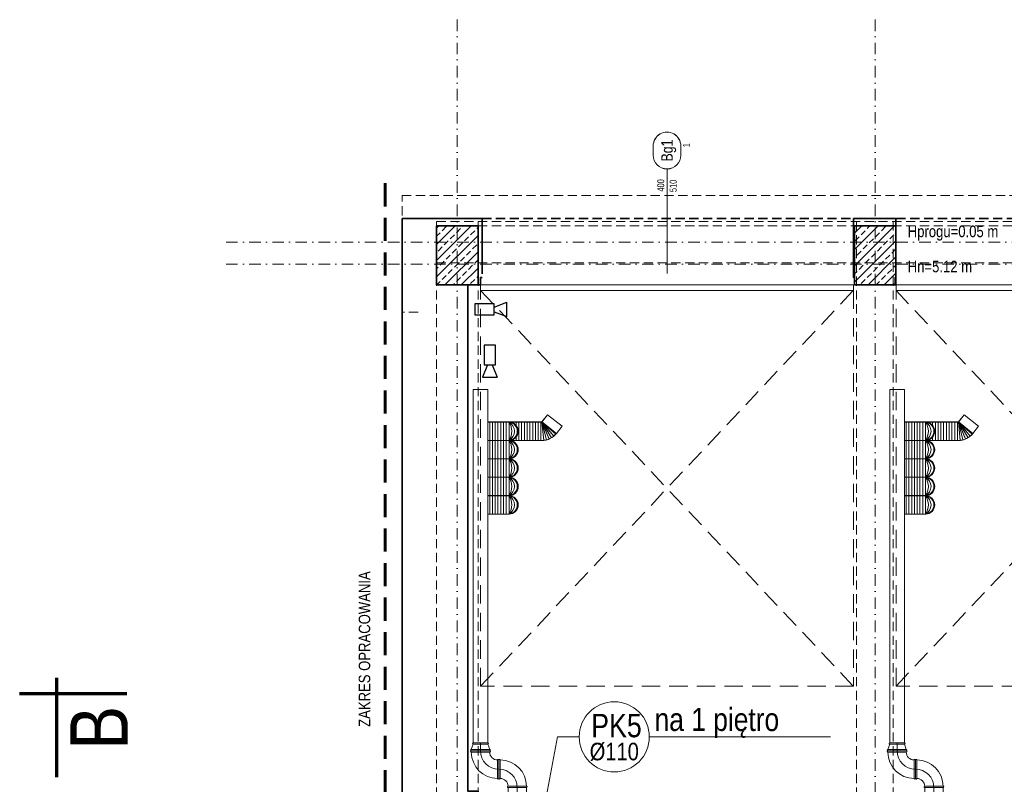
# Model space of a CAD drawing. Header units: millimetres. Extents: x -96593 to 66336, y -23969 to 7139.
# Tile 79 of 256: x -90900 to -89831, y -4826 to -3995. Entities that reach past the tile are written whole.
import ezdxf
from ezdxf.enums import TextEntityAlignment as Align

# ---------------------------------------------------------------- set-up
doc = ezdxf.new("R2010")
doc.units = ezdxf.units.MM
for name, pattern in [('DASHDOT', [1, 0.5, -0.25, 0, -0.25]), ('DASHED', [0.75, 0.5, -0.25]), ('DASHEDX2', [1.5, 1, -0.5])]:
    doc.linetypes.add(name, pattern=pattern)
doc.layers.add('BA_pom', color=6, linetype='Continuous', lineweight=18, plot=False)
for name, color, linetype, lineweight in [('BA_sym', 7, 'Continuous', 18), ('BA_txc', 1, 'Continuous', 18), ('BA_txs', 2, 'Continuous', 18), ('MM_KS_OPISY', 7, 'Continuous', 9), ('mm_punktwstawienia', 1, 'Continuous', 50), ('mm_wentylacja_bloki', 7, 'Continuous', 18), ('PG_BRAMY', 1, 'DASHEDX2', 18), ('PG_KONSTRUKCJA', 5, 'Continuous', 35), ('PG_OSIE', 1, 'DASHDOT', 18), ('PG_PODCIĄGI', 1, 'DASHED', 18), ('PG_PRZERYWANE_ŚREDNIE', 1, 'DASHEDX2', 18), ('PG_SZRAF', 1, 'Continuous', 18), ('PG_WIDOKOWE_CIENKIE', 1, 'Continuous', 18), ('PG_WYPOSAŻENIE', 1, 'Continuous', 18), ('PG_ŚCIANY_SŁUPY', 4, 'Continuous', 35), ('Wyposażenie', 134, 'Continuous', 18)]:
    doc.layers.add(name, color=color, linetype=linetype, lineweight=lineweight)
doc.styles.add('BIKTS', font='bikromsw.shx', dxfattribs={"width": 0.85})
doc.styles.get("Standard").update_dxf_attribs({"font": 'arial.ttf'})

# ---------------------------------------------------------------- blocks, each defined once
blk = doc.blocks.new('brama')
at = {"layer": 'PG_BRAMY', "color": 253, "linetype": 'Continuous'}
for p, q in [((4191.2, 391.2), (4596.2, 391.2)), ((4191.2, 391.2), (4191.2, 385.2)), ((4191.2, 385.2), (4596.2, 385.2)), ((4596.2, 391.2), (4596.2, 385.2))]:
    blk.add_line(p, q, dxfattribs=at)
at = {"layer": 'PG_BRAMY', "color": 253, "ltscale": 20}
for p, q in [((4191.2, -44.8), (4596.2, 385.2)), ((4191.2, 385.2), (4596.2, -44.8))]:
    blk.add_line(p, q, dxfattribs=at)
blk.add_lwpolyline([(4191.2, 385.2), (4596.2, 385.2), (4596.2, -44.8), (4191.2, -44.8)], close=True, dxfattribs=at)
blk = doc.blocks.new('symdrz')
blk.add_lwpolyline([(-10, -30, -1), (-10, 30), (10, 30, -1), (10, -30)], format="xyb", close=True)
at = {"style": 'BIKTS', "width": 0.8}
blk.add_attdef('SZERDRZ', text='', height=25, dxfattribs=at).set_placement((77.1, 8.8), align=Align.CENTER)
blk.add_attdef('SYMDRZ', text='', height=25, dxfattribs=at).set_placement((0, 0), align=Align.MIDDLE)
blk.add_attdef('WYSDRZ', text='', height=25, dxfattribs=at).set_placement((77.1, -9.5), align=Align.TOP_CENTER)
blk = doc.blocks.new('A$C558C0175')
at = {"layer": 'PG_SZRAF'}
h = blk.add_hatch(dxfattribs=at)
h.set_pattern_fill('ANSI33', color=256, scale=50)
h.set_pattern_definition([(45, (339.872, -19.246), (-8.83883, 8.83883), []), (45, (348.711, -19.246), (-8.83883, 8.83883), [6.25, -3.125])])
h.paths.add_polyline_path([(-45, 64), (0, 64), (0, 0), (-45, 0)])
at = {"layer": 'PG_KONSTRUKCJA'}
blk.add_lwpolyline([(-45, 64), (0, 64), (0, 0), (-45, 0)], close=True, dxfattribs=at)
blk = doc.blocks.new('A$C0fd6651b')
at = {"layer": 'PG_WYPOSAŻENIE', "color": 18, "lineweight": 30, "true_color": 0x000000}
for p, q in [((5.4, 13.5), (0, 0)), ((10.4, 13.5), (15.8, 0)), ((0, 0), (15.8, 0))]:
    blk.add_line(p, q, dxfattribs=at)
blk.add_lwpolyline([(1.8, 34.8), (1.8, 13.5), (14, 13.5), (14, 34.8)], close=True, dxfattribs=at)
blk = doc.blocks.new('A$C0f2c6892')
at = {"layer": 'PG_WIDOKOWE_CIENKIE', "color": 18, "lineweight": 30, "rotation": 90}
blk.add_blockref('A$C0fd6651b', (94.2, -104.5), dxfattribs=at)
at = {"layer": 'PG_WIDOKOWE_CIENKIE', "color": 18, "lineweight": 30}
blk.add_blockref('A$C0fd6651b', (67.9, -170.2), dxfattribs=at)
blk = doc.blocks.new('A$C2E197AD3')
at = {"layer": 'BA_sym', "color": 252}
for p, q in [((1175.1, 2937.5), (1175.1, 3003.5)), ((1175.1, 2937.5), (1175.1, 3001)), ((1175.1, 2982.3), (1175.1, 2889.9))]:
    blk.add_line(p, q, dxfattribs=at)
at = {"layer": 'PG_OSIE', "color": 252, "ltscale": 25}
for points in [[(947.3, 3165.6), (947.3, 314.7)], [(1401.3, 3165.6), (1401.3, 314.7)], [(696.2, 2924), (2976.4, 2924)], [(696.2, 2900), (2976.4, 2900)]]:
    blk.add_lwpolyline(points, dxfattribs=at)
at = {"layer": 'PG_PODCIĄGI', "color": 252, "ltscale": 20}
for points in [[(904.8, 2848), (887.3, 2848), (887.3, 2974.5), (2798.8, 2974.5), (2798.8, 2848)], [(924.8, 2946.5), (2778.8, 2946.5)], [(924.8, 2946.5), (924.8, 472.5)], [(924.8, 2941.5), (2778.8, 2941.5)], [(969.8, 2946.5), (969.8, 472.5)], [(1380.8, 2946.5), (1380.8, 472.5)], [(1420.8, 2946.5), (1420.8, 472.5)], [(924.8, 2901.5), (2778.8, 2901.5)], [(2778.8, 2877.5), (924.8, 2877.5)]]:
    blk.add_lwpolyline(points, dxfattribs=at)
at = {"layer": 'PG_PRZERYWANE_ŚREDNIE', "color": 252, "lineweight": 60, "ltscale": 25}
blk.add_lwpolyline([(869, 2987.8), (869, 1989.8), (882.2, 1989.8), (882.2, 1387.6)], dxfattribs=at)
at = {"layer": 'PG_WIDOKOWE_CIENKIE', "color": 252, "lineweight": 70}
for p, q in [((511.9, 2450.8), (511.9, 2342.8)), ((588.4, 2433.3), (471.9, 2433.3))]:
    blk.add_line(p, q, dxfattribs=at)
at = {"layer": 'PG_ŚCIANY_SŁUPY', "color": 252}
for points in [[(974.3, 2889.5), (974.3, 2949.5), (887.3, 2949.5)], [(887.3, 2949.5), (887.3, 2008.5)], [(1377.8, 2949.5), (1377.8, 2885.5), (1378.8, 2885.5), (1378.8, 2877.5), (1422.8, 2877.5), (1422.8, 2885.5), (1423.8, 2885.5), (1423.8, 2949.5), (1377.8, 2949.5)], [(908.3, 2008.5), (928.8, 2008.5), (958.8, 2008.5), (958.8, 2287.5), (969.8, 2287.5), (969.8, 2327.5), (958.8, 2327.5), (958.8, 2877.5), (972.6, 2877.5), (972.6, 2885.5), (974.3, 2885.5)]]:
    blk.add_lwpolyline(points, dxfattribs=at)
at = {"layer": 'PG_ŚCIANY_SŁUPY', "color": 252, "linetype": 'DASHED', "ltscale": 20}
blk.add_lwpolyline([(974.3, 2949.5), (2727.3, 2949.5)], dxfattribs=at)
at = {"layer": 'Wyposażenie', "color": 252, "lineweight": 15}
for p, q in [((980.6, 2764), (964.6, 2764)), ((964.6, 2764), (964.6, 2380.1)), ((980.6, 2764), (980.6, 2380.1)), ((1433, 2764), (1417, 2764)), ((1417, 2764), (1417, 2380.1)), ((1433, 2764), (1433, 2380.1)), ((1003.5, 2728.6), (980.6, 2728.6)), ((982.5, 2628.6), (982.5, 2728.6)), ((985.5, 2628.6), (985.5, 2728.6)), ((988.5, 2628.6), (988.5, 2728.6)), ((991.5, 2628.6), (991.5, 2728.6)), ((994.5, 2628.6), (994.5, 2728.6)), ((997.5, 2628.6), (997.5, 2728.6)), ((1000.5, 2628.6), (1000.5, 2728.6)), ((1003.5, 2628.6), (1003.5, 2728.6)), ((1003.5, 2728.6), (1039.2, 2728.6)), ((1008.2, 2727.4), (1008.2, 2728.6)), ((1011.2, 2725), (1011.2, 2728.6)), ((1014.2, 2708.6), (1014.2, 2728.6)), ((1017.2, 2708.6), (1017.2, 2728.6)), ((1017.2, 2708.6), (1017.2, 2728.6)), ((1020.2, 2708.6), (1020.2, 2728.6)), ((1023.2, 2708.6), (1023.2, 2728.6)), ((1026.2, 2708.6), (1026.2, 2728.6)), ((1029.2, 2708.6), (1029.2, 2728.6)), ((1032.2, 2708.6), (1032.2, 2728.6)), ((1035.2, 2708.6), (1035.2, 2728.6)), ((1038.2, 2708.6), (1038.2, 2728.6)), ((1039.2, 2728.6), (1045.3, 2736.4)), ((1039.2, 2728.6), (1054.9, 2716.2)), ((1041.2, 2708.7), (1039.2, 2728.6)), ((1044.1, 2709.2), (1039.2, 2728.6)), ((1047, 2710.2), (1039.2, 2728.6)), ((1049.6, 2711.5), (1039.2, 2728.6)), ((1052.1, 2713.3), (1039.2, 2728.6)), ((1054.2, 2715.4), (1039.2, 2728.6)), ((1045.3, 2736.4), (1061.1, 2724.1)), ((1455.9, 2728.6), (1433, 2728.6)), ((1434.9, 2628.6), (1434.9, 2728.6)), ((1437.9, 2628.6), (1437.9, 2728.6)), ((1440.9, 2628.6), (1440.9, 2728.6)), ((1443.9, 2628.6), (1443.9, 2728.6)), ((1446.9, 2628.6), (1446.9, 2728.6)), ((1449.9, 2628.6), (1449.9, 2728.6)), ((1452.9, 2628.6), (1452.9, 2728.6)), ((1455.9, 2628.6), (1455.9, 2728.6)), ((1455.9, 2728.6), (1491.6, 2728.6)), ((1460.6, 2727.4), (1460.6, 2728.6)), ((1463.6, 2725), (1463.6, 2728.6)), ((1466.6, 2708.6), (1466.6, 2728.6)), ((1469.6, 2708.6), (1469.6, 2728.6)), ((1469.6, 2708.6), (1469.6, 2728.6)), ((1472.6, 2708.6), (1472.6, 2728.6)), ((1475.6, 2708.6), (1475.6, 2728.6)), ((1478.6, 2708.6), (1478.6, 2728.6)), ((1481.6, 2708.6), (1481.6, 2728.6)), ((1484.6, 2708.6), (1484.6, 2728.6)), ((1487.6, 2708.6), (1487.6, 2728.6)), ((1490.6, 2708.6), (1490.6, 2728.6)), ((1491.6, 2728.6), (1497.8, 2736.4)), ((1491.6, 2728.6), (1507.4, 2716.2)), ((1493.6, 2708.7), (1491.6, 2728.6)), ((1496.6, 2709.2), (1491.6, 2728.6)), ((1499.4, 2710.2), (1491.6, 2728.6)), ((1502.1, 2711.5), (1491.6, 2728.6)), ((1504.5, 2713.3), (1491.6, 2728.6)), ((1506.7, 2715.4), (1491.6, 2728.6)), ((1497.8, 2736.4), (1513.5, 2724.1)), ((1061.1, 2724.1), (1054.9, 2716.2)), ((1513.5, 2724.1), (1507.4, 2716.2)), ((1003.5, 2708.6), (980.6, 2708.6)), ((1003.5, 2708.6), (1039.2, 2708.6)), ((1008.2, 2708.6), (1008.2, 2709.8)), ((1011.2, 2708.6), (1011.2, 2712.2)), ((1455.9, 2708.6), (1433, 2708.6)), ((1455.9, 2708.6), (1491.6, 2708.6)), ((1460.6, 2708.6), (1460.6, 2709.8)), ((1463.6, 2708.6), (1463.6, 2712.2)), ((1003.5, 2688.6), (980.6, 2688.6)), ((1455.9, 2688.6), (1433, 2688.6)), ((1003.5, 2668.6), (980.6, 2668.6)), ((1455.9, 2668.6), (1433, 2668.6)), ((1003.5, 2648.6), (980.6, 2648.6)), ((1455.9, 2648.6), (1433, 2648.6)), ((1003.5, 2628.6), (980.6, 2628.6)), ((1455.9, 2628.6), (1433, 2628.6)), ((980.6, 2380.1), (964.6, 2380.1)), ((1433, 2380.1), (1417, 2380.1))]:
    blk.add_line(p, q, dxfattribs=at)
for centre, radius, start, end in [((1003.5, 2718.6), 10, 270, 90), ((1002.4, 2718.6), 10.1, 276.0256, 83.9744), ((998.1, 2718.6), 11.3, 298.0725, 61.9275), ((988.3, 2718.6), 18.2, 326.6015, 33.3985), ((1455.9, 2718.6), 10, 270, 90), ((1454.9, 2718.6), 10.1, 276.0256, 83.9744), ((1450.6, 2718.6), 11.3, 298.0725, 61.9275), ((1440.8, 2718.6), 18.2, 326.6015, 33.3985), ((1003.5, 2698.6), 10, 270, 90), ((1002.4, 2698.6), 10.1, 276.0256, 83.9744), ((998.1, 2698.6), 11.3, 298.0725, 61.9275), ((988.3, 2698.6), 18.2, 326.6015, 33.3985), ((1039.2, 2728.6), 20, 270, 321.8389), ((1455.9, 2698.6), 10, 270, 90), ((1454.9, 2698.6), 10.1, 276.0256, 83.9744), ((1450.6, 2698.6), 11.3, 298.0725, 61.9275), ((1440.8, 2698.6), 18.2, 326.6015, 33.3985), ((1491.6, 2728.6), 20, 270, 321.8389), ((1003.5, 2678.6), 10, 270, 90), ((1002.4, 2678.6), 10.1, 276.0256, 83.9744), ((998.1, 2678.6), 11.3, 298.0725, 61.9275), ((988.3, 2678.6), 18.2, 326.6015, 33.3985), ((1455.9, 2678.6), 10, 270, 90), ((1454.9, 2678.6), 10.1, 276.0256, 83.9744), ((1450.6, 2678.6), 11.3, 298.0725, 61.9275), ((1440.8, 2678.6), 18.2, 326.6015, 33.3985), ((1003.5, 2658.6), 10, 270, 90), ((1002.4, 2658.6), 10.1, 276.0256, 83.9744), ((998.1, 2658.6), 11.3, 298.0725, 61.9275), ((988.3, 2658.6), 18.2, 326.6015, 33.3985), ((1455.9, 2658.6), 10, 270, 90), ((1454.9, 2658.6), 10.1, 276.0256, 83.9744), ((1450.6, 2658.6), 11.3, 298.0725, 61.9275), ((1440.8, 2658.6), 18.2, 326.6015, 33.3985), ((1003.5, 2638.6), 10, 270, 90), ((1002.4, 2638.6), 10.1, 276.0256, 83.9744), ((998.1, 2638.6), 11.3, 298.0725, 61.9275), ((988.3, 2638.6), 18.2, 326.6015, 33.3985), ((1455.9, 2638.6), 10, 270, 90), ((1454.9, 2638.6), 10.1, 276.0256, 83.9744), ((1450.6, 2638.6), 11.3, 298.0725, 61.9275), ((1440.8, 2638.6), 18.2, 326.6015, 33.3985)]:
    blk.add_arc(centre, radius, start, end, dxfattribs=at)
at = {"layer": 'BA_sym', "color": 252}
ref = blk.add_blockref('symdrz', (1175.1, 3023.5), dxfattribs=dict(at, xscale=0.5000000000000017, yscale=0.5000000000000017, zscale=0.5000000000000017, rotation=90.00000472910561))
ref.add_attrib('Symdrz', 'Bg1', dxfattribs={"height": 12.5, "rotation": 90, "style": 'BIKTS', "width": 0.8}).set_placement((1175.1, 3023.5), align=Align.MIDDLE_CENTER)
ref.add_attrib('Szerdrz', '400', dxfattribs={"layer": 'BA_txc', "color": 7, "height": 7.5, "rotation": 90, "style": 'BIKTS', "width": 0.8}).set_placement((1168.3, 2985.6), align=Align.MIDDLE_CENTER)
ref.add_attrib('Wysdrz', '510', dxfattribs={"layer": 'BA_txc', "color": 7, "height": 7.5, "rotation": 90, "style": 'BIKTS', "width": 0.8}).set_placement((1181.8, 2985), align=Align.MIDDLE_CENTER)
ref.add_attrib('Sztuk', '1', (1199.8, 3026.9), dxfattribs={"layer": 'BA_pom', "height": 7.5, "rotation": 90, "style": 'BIKTS', "width": 0.8})
at = {"layer": 'PG_KONSTRUKCJA', "color": 252}
for name, p in [('A$C558C0175', (969.8, 2877.5)), ('A$C558C0175', (1423.8, 2877.5)), ('brama', (-3218.6, 2486.3)), ('brama', (-2767.3, 2486.3))]:
    blk.add_blockref(name, p, dxfattribs=at)
at = {"layer": 'PG_WIDOKOWE_CIENKIE', "color": 252, "lineweight": 30}
blk.add_blockref('A$C0f2c6892', (906.8, 2947.5), dxfattribs=at)
at = {"layer": 'BA_txs', "color": 252, "style": 'BIKTS', "width": 0.85}
for s, p in [('Hprogu=0.05 m', (1436.6, 2929.4)), ('Hn=5.12 m', (1436.6, 2891.2))]:
    blk.add_text(s, height=12.5, dxfattribs=at).set_placement(p)
for s, height, p in [('ZAKRES OPRACOWANIA', 12.5, (852.7, 2397.5)), ('B', 62.5, (589.4, 2372.8))]:
    blk.add_text(s, height=height, rotation=90, dxfattribs=at).set_placement(p)
blk = doc.blocks.new('przyłącze spalin')
at = {"layer": 'mm_wentylacja_bloki'}
for p, q in [((6939.5, -1249.4), (6939.5, -1305.1)), ((6971.5, -1352.2), (6969.5, -1346.5)), ((6979.5, -1345.1), (6979.5, -1353.6)), ((6989.5, -1346.5), (6987.5, -1352.2))]:
    blk.add_line(p, q, dxfattribs=at)
blk.add_lwpolyline([(6929.5, -1249.4), (6949.5, -1249.4), (6949.5, -1305.1), (6929.5, -1305.1)], close=True, dxfattribs=at)
for points in [[(6949.5, -1305.1), (6929.5, -1305.1, 1), (6929.5, -1306.5), (6949.5, -1306.5, 1)], [(6959.5, -1315.1), (6959.5, -1335.1, -1), (6958.1, -1335.1), (6958.1, -1315.1, -1)], [(6959.5, -1335.1), (6959.5, -1315.1, -1), (6960.9, -1315.1), (6960.9, -1335.1, -1)], [(6969.5, -1345.1), (6989.5, -1345.1, 1), (6989.5, -1343.7), (6969.5, -1343.7, 1)], [(6989.5, -1345.1), (6969.5, -1345.1, 1), (6969.5, -1346.5), (6989.5, -1346.5, 1)], [(6971.5, -1353.6), (6987.5, -1353.6, 1), (6987.5, -1352.2), (6971.5, -1352.2, 1)]]:
    blk.add_lwpolyline(points, format="xyb", close=True, dxfattribs=at)
for centre, radius, start, end in [((6958.1, -1306.5), 28.6, 180, 270), ((6959.5, -1305.1), 20, 180, 270), ((6958.1, -1306.5), 8.6, 180, 270), ((6960.9, -1343.7), 28.6, 0, 90), ((6959.5, -1345.1), 20, 0, 90), ((6960.9, -1343.7), 8.6, 0, 90)]:
    blk.add_arc(centre, radius, start, end, dxfattribs=at)
for p in [(6939.5, -1305.1), (6939.5, -1305.1), (6959.5, -1325.1), (6959.5, -1325.1)]:
    blk.add_point(p, dxfattribs=at)

msp = doc.modelspace()

# ---------------------------------------------------------------- linework, layer by layer
at = {"layer": 'BA_sym', "color": 252}
for p, q in [((-90197.3, -4223.2), (-90197.3, -4157.3)), ((-90197.3, -4223.2), (-90197.3, -4159.8)), ((-90197.3, -4178.5), (-90197.3, -4270.8))]:
    msp.add_line(p, q, dxfattribs=at)
at = {"layer": 'MM_KS_OPISY'}
for p, q in [((-90316.1, -4774.1), (-90336, -4879.3)), ((-90292.7, -4774.1), (-90316.1, -4774.1)), ((-90216.5, -4774.1), (-90019.6, -4774.1))]:
    msp.add_line(p, q, dxfattribs=at)
msp.add_circle((-90254.6, -4774.1), 38.1, dxfattribs=at)
at = {"layer": 'mm_wentylacja_bloki'}
for p, q in [((-90391.8, -4396.7), (-90407.8, -4396.7)), ((-90407.8, -4396.7), (-90407.8, -4780.7)), ((-90391.8, -4396.7), (-90391.8, -4780.7)), ((-89939.4, -4396.7), (-89955.4, -4396.7)), ((-89955.4, -4396.7), (-89955.4, -4780.7)), ((-89939.4, -4396.7), (-89939.4, -4780.7)), ((-90333.2, -4432.2), (-90327.1, -4424.3)), ((-90327.1, -4424.3), (-90311.3, -4436.7)), ((-89880.8, -4432.2), (-89874.6, -4424.3)), ((-89874.6, -4424.3), (-89858.9, -4436.7)), ((-90368.9, -4432.2), (-90391.8, -4432.2)), ((-90389.9, -4532.2), (-90389.9, -4432.2)), ((-90386.9, -4532.2), (-90386.9, -4432.2)), ((-90383.9, -4532.2), (-90383.9, -4432.2)), ((-90380.9, -4532.2), (-90380.9, -4432.2)), ((-90377.9, -4532.2), (-90377.9, -4432.2)), ((-90374.9, -4532.2), (-90374.9, -4432.2)), ((-90371.9, -4532.2), (-90371.9, -4432.2)), ((-90368.9, -4532.2), (-90368.9, -4432.2)), ((-90368.9, -4432.2), (-90333.2, -4432.2)), ((-90364.2, -4433.3), (-90364.2, -4432.2)), ((-90361.2, -4435.8), (-90361.2, -4432.2)), ((-90358.2, -4452.2), (-90358.2, -4432.2)), ((-90355.2, -4452.2), (-90355.2, -4432.2)), ((-90355.2, -4452.2), (-90355.2, -4432.2)), ((-90352.2, -4452.2), (-90352.2, -4432.2)), ((-90349.2, -4452.2), (-90349.2, -4432.2)), ((-90346.2, -4452.2), (-90346.2, -4432.2)), ((-90343.2, -4452.2), (-90343.2, -4432.2)), ((-90340.2, -4452.2), (-90340.2, -4432.2)), ((-90337.2, -4452.2), (-90337.2, -4432.2)), ((-90334.2, -4452.2), (-90334.2, -4432.2)), ((-90333.2, -4432.2), (-90317.5, -4444.5)), ((-90331.2, -4452.1), (-90333.2, -4432.2)), ((-90328.3, -4451.5), (-90333.2, -4432.2)), ((-90325.4, -4450.6), (-90333.2, -4432.2)), ((-90322.8, -4449.2), (-90333.2, -4432.2)), ((-90320.3, -4447.4), (-90333.2, -4432.2)), ((-90318.2, -4445.3), (-90333.2, -4432.2)), ((-90311.3, -4436.7), (-90317.5, -4444.5)), ((-89916.5, -4432.2), (-89939.4, -4432.2)), ((-89937.5, -4532.2), (-89937.5, -4432.2)), ((-89934.5, -4532.2), (-89934.5, -4432.2)), ((-89931.5, -4532.2), (-89931.5, -4432.2)), ((-89928.5, -4532.2), (-89928.5, -4432.2)), ((-89925.5, -4532.2), (-89925.5, -4432.2)), ((-89922.5, -4532.2), (-89922.5, -4432.2)), ((-89919.5, -4532.2), (-89919.5, -4432.2)), ((-89916.5, -4532.2), (-89916.5, -4432.2)), ((-89916.5, -4432.2), (-89880.8, -4432.2)), ((-89911.8, -4433.3), (-89911.8, -4432.2)), ((-89908.8, -4435.8), (-89908.8, -4432.2)), ((-89905.8, -4452.2), (-89905.8, -4432.2)), ((-89902.8, -4452.2), (-89902.8, -4432.2)), ((-89902.8, -4452.2), (-89902.8, -4432.2)), ((-89899.8, -4452.2), (-89899.8, -4432.2)), ((-89896.8, -4452.2), (-89896.8, -4432.2)), ((-89893.8, -4452.2), (-89893.8, -4432.2)), ((-89890.8, -4452.2), (-89890.8, -4432.2)), ((-89887.8, -4452.2), (-89887.8, -4432.2)), ((-89884.8, -4452.2), (-89884.8, -4432.2)), ((-89881.8, -4452.2), (-89881.8, -4432.2)), ((-89880.8, -4432.2), (-89865, -4444.5)), ((-89878.8, -4452.1), (-89880.8, -4432.2)), ((-89875.8, -4451.5), (-89880.8, -4432.2)), ((-89873, -4450.6), (-89880.8, -4432.2)), ((-89870.3, -4449.2), (-89880.8, -4432.2)), ((-89867.9, -4447.4), (-89880.8, -4432.2)), ((-89865.7, -4445.3), (-89880.8, -4432.2)), ((-89858.9, -4436.7), (-89865, -4444.5)), ((-90361.2, -4452.2), (-90361.2, -4448.5)), ((-89908.8, -4452.2), (-89908.8, -4448.5)), ((-90368.9, -4452.2), (-90391.8, -4452.2)), ((-90368.9, -4452.2), (-90333.2, -4452.2)), ((-90364.2, -4452.2), (-90364.2, -4451)), ((-89916.5, -4452.2), (-89939.4, -4452.2)), ((-89916.5, -4452.2), (-89880.8, -4452.2)), ((-89911.8, -4452.2), (-89911.8, -4451)), ((-90368.9, -4472.2), (-90391.8, -4472.2)), ((-89916.5, -4472.2), (-89939.4, -4472.2)), ((-90368.9, -4492.2), (-90391.8, -4492.2)), ((-89916.5, -4492.2), (-89939.4, -4492.2)), ((-90368.9, -4512.2), (-90391.8, -4512.2)), ((-89916.5, -4512.2), (-89939.4, -4512.2)), ((-90368.9, -4532.2), (-90391.8, -4532.2)), ((-89916.5, -4532.2), (-89939.4, -4532.2)), ((-90391.8, -4780.7), (-90407.8, -4780.7)), ((-89939.4, -4780.7), (-89955.4, -4780.7))]:
    msp.add_line(p, q, dxfattribs=at)
for centre, radius, start, end in [((-90368.9, -4442.2), 10, 270, 90), ((-90370, -4442.2), 10.1, 276.0256, 83.9744), ((-90374.3, -4442.2), 11.3, 298.0725, 61.9275), ((-90384.1, -4442.2), 18.2, 326.6015, 33.3985), ((-89916.5, -4442.2), 10, 270, 90), ((-89917.5, -4442.2), 10.1, 276.0256, 83.9744), ((-89921.8, -4442.2), 11.3, 298.0725, 61.9275), ((-89931.6, -4442.2), 18.2, 326.6015, 33.3985), ((-90333.2, -4432.2), 20, 270, 321.8389), ((-89880.8, -4432.2), 20, 270, 321.8389), ((-90368.9, -4462.2), 10, 270, 90), ((-90370, -4462.2), 10.1, 276.0256, 83.9744), ((-90374.3, -4462.2), 11.3, 298.0725, 61.9275), ((-90384.1, -4462.2), 18.2, 326.6015, 33.3985), ((-89916.5, -4462.2), 10, 270, 90), ((-89917.5, -4462.2), 10.1, 276.0256, 83.9744), ((-89921.8, -4462.2), 11.3, 298.0725, 61.9275), ((-89931.6, -4462.2), 18.2, 326.6015, 33.3985), ((-90368.9, -4482.2), 10, 270, 90), ((-90370, -4482.2), 10.1, 276.0256, 83.9744), ((-90374.3, -4482.2), 11.3, 298.0725, 61.9275), ((-90384.1, -4482.2), 18.2, 326.6015, 33.3985), ((-89916.5, -4482.2), 10, 270, 90), ((-89917.5, -4482.2), 10.1, 276.0256, 83.9744), ((-89921.8, -4482.2), 11.3, 298.0725, 61.9275), ((-89931.6, -4482.2), 18.2, 326.6015, 33.3985), ((-90368.9, -4502.2), 10, 270, 90), ((-90370, -4502.2), 10.1, 276.0256, 83.9744), ((-90374.3, -4502.2), 11.3, 298.0725, 61.9275), ((-90384.1, -4502.2), 18.2, 326.6015, 33.3985), ((-89916.5, -4502.2), 10, 270, 90), ((-89917.5, -4502.2), 10.1, 276.0256, 83.9744), ((-89921.8, -4502.2), 11.3, 298.0725, 61.9275), ((-89931.6, -4502.2), 18.2, 326.6015, 33.3985), ((-90368.9, -4522.2), 10, 270, 90), ((-90370, -4522.2), 10.1, 276.0256, 83.9744), ((-90374.3, -4522.2), 11.3, 298.0725, 61.9275), ((-90384.1, -4522.2), 18.2, 326.6015, 33.3985), ((-89916.5, -4522.2), 10, 270, 90), ((-89917.5, -4522.2), 10.1, 276.0256, 83.9744), ((-89921.8, -4522.2), 11.3, 298.0725, 61.9275), ((-89931.6, -4522.2), 18.2, 326.6015, 33.3985)]:
    msp.add_arc(centre, radius, start, end, dxfattribs=at)

# ---------------------------------------------------------------- block references
at = {"layer": 'BA_sym', "color": 252}
ref = msp.add_blockref('symdrz', (-90197.3, -4137.3), dxfattribs=dict(at, xscale=0.5000000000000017, yscale=0.5000000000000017, zscale=0.5000000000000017, rotation=90.00000472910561))
ref.add_attrib('Symdrz', 'Bg1', dxfattribs={"height": 12.5, "rotation": 90, "style": 'BIKTS', "width": 0.8}).set_placement((-90197.3, -4137.3), align=Align.MIDDLE_CENTER)
ref.add_attrib('Szerdrz', '400', dxfattribs={"layer": 'BA_txc', "color": 7, "height": 7.5, "rotation": 90, "style": 'BIKTS', "width": 0.8}).set_placement((-90204.1, -4175.2), align=Align.MIDDLE_CENTER)
ref.add_attrib('Wysdrz', '510', dxfattribs={"layer": 'BA_txc', "color": 7, "height": 7.5, "rotation": 90, "style": 'BIKTS', "width": 0.8}).set_placement((-90190.6, -4175.7), align=Align.MIDDLE_CENTER)
ref.add_attrib('Sztuk', '1', (-90172.6, -4133.8), dxfattribs={"layer": 'BA_pom', "height": 7.5, "rotation": 90, "style": 'BIKTS', "width": 0.8})
at = {"layer": 'mm_punktwstawienia', "lineweight": 60}
msp.add_blockref('A$C2E197AD3', (-91372.4, -7160.7), dxfattribs=at)
at = {"layer": 'mm_wentylacja_bloki', "rotation": 180}
for p in [(-83420.4, -6134.3), (-82967.9, -6134.3)]:
    msp.add_blockref('przyłącze spalin', p, dxfattribs=at)

# ---------------------------------------------------------------- texts
at = {"layer": 'BA_txs', "color": 252, "style": 'BIKTS', "width": 0.85}
for s, p in [('Hprogu=0.05 m', (-89935.8, -4231.4)), ('Hn=5.12 m', (-89935.8, -4269.5))]:
    msp.add_text(s, height=12.5, dxfattribs=at).set_placement(p)
for s, height, p in [('ZAKRES OPRACOWANIA', 12.5, (-90519.7, -4763.2)), ('B', 62.5, (-90783, -4788))]:
    msp.add_text(s, height=height, rotation=90, dxfattribs=at).set_placement(p)
at = {"layer": 'MM_KS_OPISY', "attachment_point": 1}
for s, width, insert, char_height in [('{\\fArial Narrow|b0|i0|c238|p34;na 1 piętro}', 200.986, (-90210.8, -4742.7), 25), ('{\\fArial Narrow|b0|i0|c238|p34;PK5}', 25.4, (-90279.7, -4749.1), 25.4), ('{\\fArial Narrow|b0|i0|c238|p34;%%C110}', 0.503, (-90281.3, -4780.5), 19.05)]:
    msp.add_mtext_dynamic_manual_height_columns(s, width=width, gutter_width=1, heights=[0], dxfattribs=dict(at, insert=insert, char_height=char_height))

doc.saveas('drawing.dxf')
